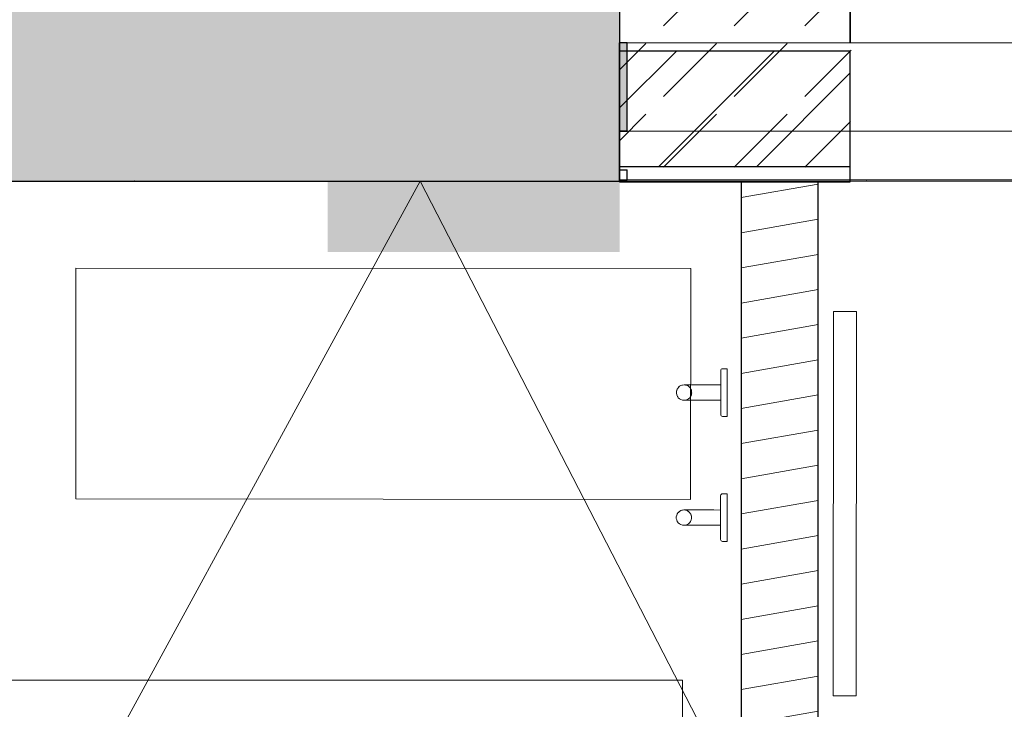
# Model space of a CAD drawing. Header units: millimetres. Extents: x -63554 to 200, y -19084 to 40052.
# Tile 38 of 120: x -44961 to -43680, y -797 to 100. Entities that reach past the tile are written whole.
import ezdxf
from ezdxf.enums import TextEntityAlignment as Align

# ---------------------------------------------------------------- set-up
doc = ezdxf.new("R2010")
doc.units = ezdxf.units.MM
doc.header["$MEASUREMENT"] = 0
doc.linetypes.add('Dotted', pattern=[317.499995, 0, -317.499995])
for name, color, linetype in [('014_Ruumi netopind', 7, 'Continuous'), ('1232_Kandvad vaheseinad', 7, 'Continuous'), ('1241_Välisseinad', 7, 'Continuous'), ('Archicad Windows', 7, 'Continuous'), ('New_014_Ruumi netopind', 7, 'Continuous'), ('New_1241_Välisseinad', 7, 'Continuous'), ('New_1311_Vaheseinad', 7, 'Continuous'), ('New_Archicad Windows', 7, 'Continuous'), ('New_SA- santehnika', 7, 'Continuous'), ('New_SA-mööbel', 7, 'Continuous')]:
    doc.layers.add(name, color=color, linetype=linetype)
for name, color, linetype, lineweight in [('1232_Kandvad vaheseinad_Pen_No__101', 252, 'Continuous', 13), ('1232_Kandvad vaheseinad_Pen_No__41', 7, 'Continuous', 25), ('1241_Välisseinad_Pen_No__1', 7, 'Continuous', 13), ('1241_Välisseinad_Pen_No__101', 252, 'Continuous', 13), ('1241_Välisseinad_Pen_No__41', 7, 'Continuous', 25), ('2D Drafting - General.AR_Pen_No__20', 1, 'Continuous', 0), ('_trapid_Pen_No__141', 7, 'Continuous', 20), ('Archicad Windows_Pen_No__101', 252, 'Continuous', 13), ('Archicad Zone Stamps_Pen_No__1', 7, 'Continuous', 13), ('Archicad Zone Stamps_Pen_No__7', 7, 'Continuous', 35), ('New_1241_Välisseinad_Pen_No__101', 252, 'Continuous', 13), ('New_1241_Välisseinad_Pen_No__41', 7, 'Continuous', 25), ('New_1311_Vaheseinad_Pen_No__101', 252, 'Continuous', 13), ('New_1311_Vaheseinad_Pen_No__41', 7, 'Continuous', 25), ('New_1321_Põranda kattetarindid_Pen_No__41', 7, 'Continuous', 25), ('New_Archicad Windows_Pen_No__101', 252, 'Continuous', 13), ('New_SA- santehnika_Pen_No__101', 252, 'Continuous', 13), ('New_SA-mööbel_Pen_No__101', 252, 'Continuous', 13)]:
    doc.layers.add(name, color=color, linetype=linetype, lineweight=lineweight)
doc.styles.add('GENERATED_STYLE_2', font='arial.ttf')
pattern_1 = [(0, (0, 0), (0, 86.60254), [0, -50]), (0, (25, 43.3), (0, 86.60254), [0, -50])]

# ---------------------------------------------------------------- blocks, each defined once
blk = doc.blocks.new('RIIETUSBOKS_114.3_39_1', base_point=(-44638.5, -1053.6))
at = {"layer": 'Archicad Zone Stamps_Pen_No__1', "color": 7, "linetype": 'Continuous', "lineweight": 13}
for p, q in [((-44098.9, -759), (-45178.1, -759)), ((-45178.1, -759), (-44098.9, -759)), ((-44098.9, -1348.3), (-44098.9, -759)), ((-44098.9, -759), (-44098.9, -955.4))]:
    blk.add_line(p, q, dxfattribs=at)
at = {"layer": 'Archicad Zone Stamps_Pen_No__7', "color": 7, "lineweight": 35, "style": 'GENERATED_STYLE_2'}
for tag, p in [('DUMMY_861', (-44177.4, -778.6)), ('ROOM_NAME', (-45099.5, -802.8)), ('DUMMY_862', (-44177.4, -975)), ('ROOM_NUMBER', (-45099.5, -999.2)), ('ceilingCode', (-45099.5, -1195.6))]:
    blk.add_attdef(tag, text='', height=100, dxfattribs=at).set_placement(p, align=Align.TOP_LEFT)
blk = doc.blocks.new('Opening_29_1')
at = {"layer": '1241_Välisseinad_Pen_No__1', "color": 7, "linetype": 'Continuous', "lineweight": 13, "flags": 128}
for points in [[(-44180.6, 210), (-44180.6, -110)], [(-44180.6, -110), (-41440, -110)]]:
    blk.add_lwpolyline(points, dxfattribs=at)
blk = doc.blocks.new('Wall_158_1', base_point=(-44560.6, -110))
at = {"layer": '1241_Välisseinad_Pen_No__101', "linetype": 'Continuous', "lineweight": 0, "true_color": 0x4c4c4c}
for points in [[(-44560.6, 5699.8), (-44560.6, -110), (-44180.6, 210), (-44180.6, 5699.8)], [(-44180.6, 210), (-44560.6, -110), (-44180.6, -110)], [(-44180.6, -102.2), (-44560.6, -102), (-44560.6, -202), (-44180.6, -202.2)]]:
    blk.add_hatch(color=251, dxfattribs=at).paths.add_polyline_path(points)
at = {"layer": '1241_Välisseinad_Pen_No__41', "color": 7, "linetype": 'Continuous', "lineweight": 25}
blk.add_line((-44180.6, 210), (-44180.6, -110), dxfattribs=at)
at = {"layer": '1241_Välisseinad_Pen_No__41', "color": 7, "linetype": 'Continuous', "lineweight": 25, "flags": 128}
blk.add_lwpolyline([(-44560.6, -110), (-44180.6, -110)], dxfattribs=at)
blk = doc.blocks.new('Wall_162_1', base_point=(-44180.6, -110.7))
at = {"layer": 'New_1241_Välisseinad_Pen_No__101', "linetype": 'Continuous', "lineweight": 13}
h = blk.add_hatch(dxfattribs=at)
h.set_pattern_fill('MASONRY_BLOCK_0001', color=252, style=0, pattern_type=2)
h.set_pattern_definition([(45, (0, 0), (-63.6396, 63.6396), [])])
h.paths.add_polyline_path([(-44180.6, -90.7), (-43880.5, -90.7), (-43880.5, 59.3), (-44180.6, 59.3)])
h = blk.add_hatch(dxfattribs=at)
h.set_pattern_fill('PLASTER_0001', color=252, style=0, pattern_type=2)
h.set_pattern_definition(pattern_1)
h.paths.add_polyline_path([(-44180.6, -110.7), (-43880.5, -110.7), (-43880.5, -90.7), (-44180.6, -90.7)])
at = {"layer": 'New_1241_Välisseinad_Pen_No__41', "color": 7, "linetype": 'Continuous', "lineweight": 25}
blk.add_line((-44180.6, -90.7), (-43880.5, -90.7), dxfattribs=at)
at = {"layer": 'New_1241_Välisseinad_Pen_No__41', "color": 7, "linetype": 'Continuous', "lineweight": 25, "flags": 128}
for points in [[(-43880.5, 59.3), (-44180.6, 59.3)], [(-44180.6, -90.7), (-44180.6, 59.3)], [(-43880.5, -90.7), (-43880.5, 59.3)], [(-44180.6, -110.7), (-44180.6, -90.7)], [(-43880.5, -110.7), (-43880.5, -90.7)], [(-44180.6, -110.7), (-43880.5, -110.7)]]:
    blk.add_lwpolyline(points, dxfattribs=at)
blk = doc.blocks.new('Wall_178_1', base_point=(-47650, 210))
at = {"layer": '1232_Kandvad vaheseinad_Pen_No__101', "linetype": 'Continuous', "lineweight": 0, "true_color": 0x4c4c4c}
blk.add_hatch(color=251, dxfattribs=at).paths.add_polyline_path([(-45245, -110), (-44560.6, -110), (-44560.6, 210), (-45245, 210)])
at = {"layer": '1232_Kandvad vaheseinad_Pen_No__41', "color": 7, "linetype": 'Continuous', "lineweight": 25, "flags": 128}
blk.add_lwpolyline([(-45245, -110), (-44560.6, -110)], dxfattribs=at)
blk = doc.blocks.new('Wall_187_1', base_point=(-43922.4, -2810))
at = {"layer": 'New_1311_Vaheseinad_Pen_No__101', "linetype": 'Continuous', "lineweight": 13}
h = blk.add_hatch(dxfattribs=at)
h.set_pattern_fill('WOOD_0001', color=252, style=0, pattern_type=2)
h.set_pattern_definition([(10, (0, 0), (-7.81417, 44.31635), [])])
h.paths.add_polyline_path([(-43922.4, -111), (-44022.4, -111), (-44022.4, -1452.4), (-43922.4, -1452.4)])
at = {"layer": 'New_1311_Vaheseinad_Pen_No__41', "color": 7, "linetype": 'Continuous', "lineweight": 25, "flags": 128}
for points in [[(-43922.4, -111), (-44022.4, -111)], [(-44022.4, -111), (-44022.4, -1452.4)], [(-43922.4, -1452.4), (-43922.4, -111)]]:
    blk.add_lwpolyline(points, dxfattribs=at)
blk = doc.blocks.new('Mirror 26[183]_1', base_point=(-43872.3, -279.3))
at = {"layer": 'New_SA-mööbel_Pen_No__101', "color": 252, "linetype": 'Continuous', "lineweight": 13}
for p, q in [((-43902.6, -779.2), (-43902.3, -279.2)), ((-43902.3, -279.2), (-43872.3, -279.3)), ((-43872.3, -279.3), (-43872.6, -779.3)), ((-43872.6, -779.3), (-43902.6, -779.2))]:
    blk.add_line(p, q, dxfattribs=at)
at = {"layer": 'New_SA-mööbel_Pen_No__101', "color": 252, "linetype": 'Continuous', "lineweight": 13, "flags": 128}
blk.add_lwpolyline([(-43872.3, -279.3), (-43872.6, -779.3), (-43902.6, -779.2), (-43902.3, -279.2)], close=True, dxfattribs=at)
blk = doc.blocks.new('Rectangular Table 01 26[191]_1', base_point=(-44088, -223.7))
at = {"layer": 'New_SA-mööbel_Pen_No__101', "color": 252, "linetype": 'Continuous', "lineweight": 13, "flags": 128}
blk.add_lwpolyline([(-44088, -223.7), (-44888, -223.2), (-44888.2, -523.2), (-44088.2, -523.7)], close=True, dxfattribs=at)
blk = doc.blocks.new('Sanitary_Accessories_DELABIE_4043BK-Matte-black-stainless-steel-coat[196]_1', base_point=(-44079.1, -384.8))
at = {"layer": 'New_SA- santehnika_Pen_No__101', "color": 252, "linetype": 'Continuous', "lineweight": 13}
for p, q in [((-44048.8, -355.4), (-44049, -356.3)), ((-44048.8, -355.4), (-44049, -356.3)), ((-44049, -356.3), (-44049, -356.5)), ((-44049, -356.3), (-44049, -356.5)), ((-44049, -356.5), (-44049, -356.9)), ((-44049, -356.5), (-44049, -356.9)), ((-44049, -356.9), (-44049, -357.6)), ((-44049, -356.9), (-44049, -357.6)), ((-44049, -357.6), (-44049, -358.6)), ((-44049, -357.6), (-44049, -358.6)), ((-44049, -358.6), (-44049, -359.8)), ((-44049, -358.6), (-44049, -359.8)), ((-44048.3, -354.5), (-44048.8, -355.4)), ((-44048.3, -354.5), (-44048.8, -355.4)), ((-44047.5, -354), (-44048.3, -354.5)), ((-44047.5, -354), (-44048.3, -354.5)), ((-44046.5, -353.8), (-44047.5, -354)), ((-44046.5, -353.8), (-44047.5, -354)), ((-44046.5, -353.8), (-44040.5, -353.8)), ((-44046.5, -353.8), (-44040.5, -353.8)), ((-44040.5, -353.8), (-44040.5, -354.1)), ((-44040.5, -353.8), (-44040.5, -354.1)), ((-44040.5, -354.1), (-44040.5, -355.1)), ((-44040.5, -354.1), (-44040.5, -355.1)), ((-44040.5, -355.1), (-44040.5, -356.6)), ((-44040.5, -355.1), (-44040.5, -356.6)), ((-44040.5, -356.6), (-44040.5, -358.7)), ((-44040.5, -356.6), (-44040.5, -358.7)), ((-44049, -359.8), (-44049, -361.3)), ((-44049, -359.8), (-44049, -361.3)), ((-44049, -361.3), (-44049, -363)), ((-44049, -361.3), (-44049, -363)), ((-44049, -363), (-44049, -364.8)), ((-44049, -363), (-44049, -364.8)), ((-44049, -364.8), (-44049, -366.9)), ((-44049, -364.8), (-44049, -366.9)), ((-44049, -366.9), (-44049, -369.1)), ((-44049, -366.9), (-44049, -369.1)), ((-44049, -369.1), (-44049, -371.5)), ((-44049, -369.1), (-44049, -371.5)), ((-44040.5, -358.7), (-44040.5, -361.4)), ((-44040.5, -358.7), (-44040.5, -361.4)), ((-44040.5, -361.4), (-44040.5, -364.5)), ((-44040.5, -361.4), (-44040.5, -364.5)), ((-44040.5, -364.5), (-44040.5, -368)), ((-44040.5, -364.5), (-44040.5, -368)), ((-44040.5, -368), (-44040.5, -371.9)), ((-44040.5, -368), (-44040.5, -371.9)), ((-44106.2, -381.7), (-44106.7, -383.7)), ((-44106.2, -381.7), (-44106.7, -383.7)), ((-44106.5, -382.7), (-44106.7, -383.7)), ((-44106.5, -382.7), (-44106.7, -383.7)), ((-44106.7, -383.7), (-44106.7, -385.8)), ((-44106.7, -385.4), (-44106.7, -383.7)), ((-44106.7, -383.7), (-44106.7, -385.8)), ((-44106.7, -385.4), (-44106.7, -383.7)), ((-44106.2, -381.7), (-44106.5, -382.7)), ((-44106.2, -381.7), (-44106.5, -382.7)), ((-44105.4, -379.8), (-44106.2, -381.7)), ((-44105.4, -379.8), (-44106.2, -381.7)), ((-44106.2, -381.7), (-44105.6, -380.2)), ((-44106.2, -381.7), (-44105.6, -380.2)), ((-44105.6, -380.2), (-44105.4, -379.8)), ((-44105.6, -380.2), (-44105.4, -379.8)), ((-44104.1, -378.1), (-44105.4, -379.8)), ((-44104.1, -378.1), (-44105.4, -379.8)), ((-44102.6, -376.7), (-44104.1, -378.1)), ((-44102.6, -376.7), (-44104.1, -378.1)), ((-44104, -377.9), (-44104.1, -378.1)), ((-44104, -377.9), (-44104.1, -378.1)), ((-44104, -377.9), (-44102.6, -376.7)), ((-44104, -377.9), (-44102.6, -376.7)), ((-44100.8, -375.6), (-44102.6, -376.7)), ((-44100.8, -375.6), (-44102.6, -376.7)), ((-44101.9, -376.2), (-44102.6, -376.7)), ((-44101.9, -376.2), (-44102.6, -376.7)), ((-44100.8, -375.6), (-44101.9, -376.2)), ((-44100.8, -375.6), (-44101.9, -376.2)), ((-44100.8, -375.6), (-44098.8, -375)), ((-44100.8, -375.6), (-44098.8, -375)), ((-44099.4, -375.1), (-44100.8, -375.6)), ((-44099.4, -375.1), (-44100.8, -375.6)), ((-44098.8, -375), (-44099.4, -375.1)), ((-44098.8, -375), (-44099.4, -375.1)), ((-44096.7, -374.8), (-44098.8, -375)), ((-44096.7, -374.8), (-44098.8, -375)), ((-44094.6, -375), (-44096.7, -374.8)), ((-44096.6, -374.8), (-44096.7, -374.8)), ((-44094.6, -375), (-44096.7, -374.8)), ((-44096.6, -374.8), (-44096.7, -374.8)), ((-44096.1, -374.8), (-44096.6, -374.8)), ((-44096.1, -374.8), (-44096.6, -374.8)), ((-44095.4, -374.8), (-44096.1, -374.8)), ((-44095.4, -374.8), (-44096.1, -374.8)), ((-44094.5, -374.8), (-44095.4, -374.8)), ((-44094.5, -374.8), (-44095.4, -374.8)), ((-44094, -375.1), (-44094.7, -375)), ((-44094, -375.1), (-44094.7, -375)), ((-44094, -375.1), (-44094.6, -375)), ((-44094.6, -375), (-44092.6, -375.6)), ((-44094, -375.1), (-44094.6, -375)), ((-44094.6, -375), (-44092.6, -375.6)), ((-44093.3, -374.8), (-44094.5, -374.8)), ((-44093.3, -374.8), (-44094.5, -374.8)), ((-44092.6, -375.6), (-44094, -375.1)), ((-44092.8, -375.5), (-44094, -375.1)), ((-44092.6, -375.6), (-44094, -375.1)), ((-44092.8, -375.5), (-44094, -375.1)), ((-44091.8, -374.8), (-44093.3, -374.8)), ((-44091.8, -374.8), (-44093.3, -374.8)), ((-44091.5, -376.2), (-44092.6, -375.6)), ((-44090.8, -376.7), (-44092.6, -375.6)), ((-44091.5, -376.2), (-44092.6, -375.6)), ((-44090.8, -376.7), (-44092.6, -375.6)), ((-44090.1, -374.8), (-44091.8, -374.8)), ((-44090.1, -374.8), (-44091.8, -374.8)), ((-44090.8, -376.7), (-44091.5, -376.2)), ((-44090.8, -376.7), (-44091.5, -376.2)), ((-44089.3, -378.1), (-44090.8, -376.7)), ((-44090.8, -376.7), (-44089.4, -377.9)), ((-44089.3, -378.1), (-44090.8, -376.7)), ((-44090.8, -376.7), (-44089.4, -377.9)), ((-44088.1, -374.8), (-44090.1, -374.8)), ((-44088.1, -374.8), (-44090.1, -374.8)), ((-44089.4, -377.9), (-44089.3, -378.1)), ((-44089.4, -377.9), (-44089.3, -378.1)), ((-44088.1, -379.8), (-44089.3, -378.1)), ((-44088.1, -379.8), (-44089.3, -378.1)), ((-44086, -374.8), (-44088.1, -374.8)), ((-44086, -374.8), (-44088.1, -374.8)), ((-44087.8, -380.2), (-44088.1, -379.8)), ((-44087.2, -381.7), (-44088.1, -379.8)), ((-44087.8, -380.2), (-44088.1, -379.8)), ((-44087.2, -381.7), (-44088.1, -379.8)), ((-44087.8, -380.2), (-44087.2, -381.7)), ((-44087.8, -380.2), (-44087.2, -381.7)), ((-44086.9, -382.7), (-44087.2, -381.7)), ((-44086.8, -383.7), (-44087.2, -381.7)), ((-44086.9, -382.7), (-44087.2, -381.7)), ((-44086.8, -383.7), (-44087.2, -381.7)), ((-44086.8, -383.7), (-44086.9, -382.7)), ((-44086.8, -383.7), (-44086.9, -382.7)), ((-44086.8, -385.8), (-44086.8, -383.7)), ((-44086.8, -383.7), (-44086.7, -385.5)), ((-44086.8, -385.8), (-44086.8, -383.7)), ((-44086.8, -383.7), (-44086.7, -385.5)), ((-44083.7, -374.8), (-44086, -374.8)), ((-44083.7, -374.8), (-44086, -374.8)), ((-44081.2, -374.8), (-44083.7, -374.8)), ((-44081.2, -374.8), (-44083.7, -374.8)), ((-44078.5, -374.8), (-44081.2, -374.8)), ((-44078.5, -374.8), (-44081.2, -374.8)), ((-44075.7, -374.8), (-44078.5, -374.8)), ((-44075.7, -374.8), (-44078.5, -374.8)), ((-44072.8, -374.8), (-44075.7, -374.8)), ((-44072.8, -374.8), (-44075.7, -374.8)), ((-44069.9, -374.8), (-44072.8, -374.8)), ((-44069.9, -374.8), (-44072.8, -374.8)), ((-44066.7, -374.8), (-44069.9, -374.8)), ((-44066.7, -374.8), (-44069.9, -374.8)), ((-44066.7, -374.8), (-44057.9, -374.8)), ((-44066.7, -374.8), (-44057.9, -374.8)), ((-44057.9, -374.8), (-44049, -374.9)), ((-44057.9, -374.8), (-44049, -374.9)), ((-44049, -371.5), (-44049, -374)), ((-44049, -371.5), (-44049, -374)), ((-44049, -374), (-44049, -376.6)), ((-44049, -374), (-44049, -376.6)), ((-44049, -376.6), (-44049, -379.3)), ((-44049, -376.6), (-44049, -379.3)), ((-44049, -379.3), (-44049, -382.2)), ((-44049, -379.3), (-44049, -382.2)), ((-44049, -382.2), (-44049, -384.8)), ((-44049, -382.2), (-44049, -384.8)), ((-44040.5, -371.9), (-44040.5, -376.1)), ((-44040.5, -371.9), (-44040.5, -376.1)), ((-44040.5, -376.1), (-44040.5, -380.4)), ((-44040.5, -376.1), (-44040.5, -380.4)), ((-44040.5, -380.4), (-44040.5, -384.8)), ((-44040.5, -380.4), (-44040.5, -384.8)), ((-44106.7, -385.4), (-44106.7, -385.8)), ((-44106.7, -385.4), (-44106.7, -385.8)), ((-44106.7, -385.8), (-44106.2, -387.9)), ((-44106.7, -385.8), (-44106.2, -387.9)), ((-44106.1, -388.1), (-44106.2, -387.9)), ((-44106.2, -387.9), (-44105.4, -389.8)), ((-44106.1, -388.1), (-44106.2, -387.9)), ((-44106.2, -387.9), (-44105.4, -389.8)), ((-44105.4, -389.8), (-44106.1, -388.1)), ((-44105.4, -389.8), (-44106.1, -388.1)), ((-44105.4, -389.8), (-44104.9, -390.5)), ((-44105.4, -389.8), (-44104.2, -391.5)), ((-44105.4, -389.8), (-44104.9, -390.5)), ((-44105.4, -389.8), (-44104.2, -391.5)), ((-44104.9, -390.5), (-44104.2, -391.5)), ((-44104.9, -390.5), (-44104.2, -391.5)), ((-44104.2, -391.5), (-44103, -392.5)), ((-44102.6, -392.9), (-44104.2, -391.5)), ((-44104.2, -391.5), (-44103, -392.5)), ((-44102.6, -392.9), (-44104.2, -391.5)), ((-44103, -392.5), (-44102.6, -392.9)), ((-44103, -392.5), (-44102.6, -392.9)), ((-44102.6, -392.9), (-44100.8, -393.9)), ((-44102.6, -392.9), (-44100.8, -393.9)), ((-44100.7, -393.9), (-44100.8, -393.9)), ((-44100.8, -393.9), (-44098.8, -394.5)), ((-44100.7, -393.9), (-44100.8, -393.9)), ((-44100.8, -393.9), (-44098.8, -394.5)), ((-44098.8, -394.5), (-44096.7, -394.8)), ((-44098.1, -394.7), (-44098.8, -394.5)), ((-44098.8, -394.5), (-44096.7, -394.8)), ((-44098.1, -394.7), (-44098.8, -394.5)), ((-44096.7, -394.8), (-44098.1, -394.7)), ((-44096.7, -394.8), (-44098.1, -394.7)), ((-44096.7, -394.8), (-44094.6, -394.5)), ((-44096.7, -394.8), (-44094.6, -394.5)), ((-44095.4, -394.7), (-44096.7, -394.8)), ((-44095.4, -394.7), (-44096.7, -394.8)), ((-44096.7, -394.8), (-44096.6, -394.8)), ((-44096.7, -394.8), (-44096.6, -394.8)), ((-44096.6, -394.8), (-44096.2, -394.8)), ((-44096.6, -394.8), (-44096.2, -394.8)), ((-44096.2, -394.8), (-44095.5, -394.8)), ((-44096.2, -394.8), (-44095.5, -394.8)), ((-44095.5, -394.8), (-44094.5, -394.8)), ((-44095.5, -394.8), (-44094.5, -394.8)), ((-44095.4, -394.7), (-44094.6, -394.5)), ((-44095.4, -394.7), (-44094.6, -394.5)), ((-44094.6, -394.6), (-44095.4, -394.7)), ((-44094.6, -394.6), (-44095.4, -394.7)), ((-44094.6, -394.5), (-44092.7, -393.9)), ((-44094.6, -394.5), (-44092.7, -393.9)), ((-44094.5, -394.8), (-44093.3, -394.8)), ((-44094.5, -394.8), (-44093.3, -394.8)), ((-44093.3, -394.8), (-44091.8, -394.8)), ((-44093.3, -394.8), (-44091.8, -394.8)), ((-44092.7, -393.9), (-44090.8, -392.9)), ((-44092.7, -393.9), (-44090.8, -392.9)), ((-44092.7, -393.9), (-44092.7, -393.9)), ((-44092.7, -393.9), (-44092.7, -393.9)), ((-44091.8, -394.8), (-44090.1, -394.8)), ((-44091.8, -394.8), (-44090.1, -394.8)), ((-44089.3, -391.5), (-44090.8, -392.9)), ((-44089.3, -391.5), (-44090.8, -392.9)), ((-44090.8, -392.9), (-44090.4, -392.5)), ((-44090.8, -392.9), (-44090.4, -392.5)), ((-44090.4, -392.5), (-44089.3, -391.5)), ((-44090.4, -392.5), (-44089.3, -391.5)), ((-44090.1, -394.8), (-44088.1, -394.8)), ((-44090.1, -394.8), (-44088.1, -394.8)), ((-44089.3, -391.5), (-44088.1, -389.8)), ((-44089.3, -391.5), (-44088.1, -389.8)), ((-44089.3, -391.5), (-44088.5, -390.5)), ((-44089.3, -391.5), (-44088.5, -390.5)), ((-44088.5, -390.5), (-44088.1, -389.8)), ((-44088.5, -390.5), (-44088.1, -389.8)), ((-44088.1, -389.8), (-44087.2, -387.9)), ((-44088.1, -389.8), (-44087.2, -387.9)), ((-44087.3, -388.1), (-44088.1, -389.8)), ((-44087.3, -388.1), (-44088.1, -389.8)), ((-44088.1, -394.8), (-44086, -394.8)), ((-44088.1, -394.8), (-44086, -394.8)), ((-44087.2, -387.9), (-44087.3, -388.1)), ((-44087.2, -387.9), (-44087.3, -388.1)), ((-44087.2, -387.9), (-44086.8, -385.8)), ((-44087.2, -387.9), (-44086.8, -385.8)), ((-44086.7, -385.5), (-44086.8, -385.8)), ((-44086.7, -385.5), (-44086.8, -385.8)), ((-44086, -394.8), (-44083.7, -394.8)), ((-44086, -394.8), (-44083.7, -394.8)), ((-44083.7, -394.8), (-44081.2, -394.8)), ((-44083.7, -394.8), (-44081.2, -394.8)), ((-44081.2, -394.8), (-44078.5, -394.8)), ((-44081.2, -394.8), (-44078.5, -394.8)), ((-44078.5, -394.8), (-44075.7, -394.8)), ((-44078.5, -394.8), (-44075.7, -394.8)), ((-44075.7, -394.8), (-44072.9, -394.8)), ((-44075.7, -394.8), (-44072.9, -394.8)), ((-44072.9, -394.8), (-44069.9, -394.8)), ((-44072.9, -394.8), (-44069.9, -394.8)), ((-44069.9, -394.8), (-44066.7, -394.8)), ((-44069.9, -394.8), (-44066.7, -394.8)), ((-44057.9, -394.8), (-44066.7, -394.8)), ((-44057.9, -394.8), (-44066.7, -394.8)), ((-44049, -394.8), (-44057.9, -394.8)), ((-44049, -394.8), (-44057.9, -394.8)), ((-44049, -384.8), (-44049, -387.8)), ((-44049, -384.8), (-44049, -387.8)), ((-44049, -387.8), (-44049, -390.6)), ((-44049, -387.8), (-44049, -390.6)), ((-44049, -390.6), (-44049, -393.4)), ((-44049, -390.6), (-44049, -393.4)), ((-44049, -393.4), (-44049, -396)), ((-44049, -393.4), (-44049, -396)), ((-44049, -396), (-44049, -398.6)), ((-44049, -396), (-44049, -398.6)), ((-44040.5, -384.8), (-44040.5, -389.2)), ((-44040.5, -384.8), (-44040.5, -389.2)), ((-44040.5, -389.2), (-44040.5, -393.5)), ((-44040.5, -389.2), (-44040.5, -393.5)), ((-44040.5, -393.5), (-44040.5, -397.7)), ((-44040.5, -393.5), (-44040.5, -397.7)), ((-44049, -398.6), (-44049, -400.9)), ((-44049, -398.6), (-44049, -400.9)), ((-44049, -400.9), (-44049, -403.1)), ((-44049, -400.9), (-44049, -403.1)), ((-44049, -403.1), (-44049, -405.1)), ((-44049, -403.1), (-44049, -405.1)), ((-44049, -405.1), (-44049, -407)), ((-44049, -405.1), (-44049, -407)), ((-44049, -407), (-44049, -408.6)), ((-44049, -407), (-44049, -408.6)), ((-44049, -408.6), (-44049, -410)), ((-44049, -408.6), (-44049, -410)), ((-44040.5, -397.7), (-44040.5, -401.6)), ((-44040.5, -397.7), (-44040.5, -401.6)), ((-44040.5, -401.6), (-44040.5, -405.1)), ((-44040.5, -401.6), (-44040.5, -405.1)), ((-44040.5, -405.1), (-44040.5, -408.2)), ((-44040.5, -405.1), (-44040.5, -408.2)), ((-44040.5, -408.2), (-44040.5, -410.9)), ((-44040.5, -408.2), (-44040.5, -410.9)), ((-44049, -410), (-44049, -411.2)), ((-44049, -410), (-44049, -411.2)), ((-44049, -411.2), (-44049, -412.1)), ((-44049, -411.2), (-44049, -412.1)), ((-44049, -412.1), (-44049, -412.8)), ((-44049, -412.1), (-44049, -412.8)), ((-44049, -412.8), (-44049, -413.2)), ((-44049, -412.8), (-44049, -413.2)), ((-44049, -413.2), (-44049, -413.3)), ((-44049, -413.2), (-44049, -413.3)), ((-44048.8, -414.2), (-44049, -413.3)), ((-44048.8, -414.2), (-44049, -413.3)), ((-44048.3, -415), (-44048.8, -414.2)), ((-44048.3, -415), (-44048.8, -414.2)), ((-44047.5, -415.6), (-44048.3, -415)), ((-44047.5, -415.6), (-44048.3, -415)), ((-44047.5, -415.6), (-44046.5, -415.8)), ((-44047.5, -415.6), (-44046.5, -415.8)), ((-44040.5, -415.8), (-44046.5, -415.8)), ((-44040.5, -415.8), (-44046.5, -415.8)), ((-44040.5, -410.9), (-44040.5, -413)), ((-44040.5, -410.9), (-44040.5, -413)), ((-44040.5, -413), (-44040.5, -414.5)), ((-44040.5, -413), (-44040.5, -414.5)), ((-44040.5, -414.5), (-44040.5, -415.5)), ((-44040.5, -414.5), (-44040.5, -415.5)), ((-44040.5, -415.5), (-44040.5, -415.8)), ((-44040.5, -415.5), (-44040.5, -415.8))]:
    blk.add_line(p, q, dxfattribs=at)
blk = doc.blocks.new('Sanitary_Accessories_DELABIE_4043BK-Matte-black-stainless-steel-coat[197]_1', base_point=(-44079.2, -547.4))
at = {"layer": 'New_SA- santehnika_Pen_No__101', "color": 252, "linetype": 'Continuous', "lineweight": 13}
for p, q in [((-44048.9, -518), (-44049.1, -518.9)), ((-44048.9, -518), (-44049.1, -518.9)), ((-44049.1, -518.9), (-44049.1, -519.1)), ((-44049.1, -518.9), (-44049.1, -519.1)), ((-44049.1, -519.1), (-44049.1, -519.5)), ((-44049.1, -519.1), (-44049.1, -519.5)), ((-44049.1, -519.5), (-44049.1, -520.3)), ((-44049.1, -519.5), (-44049.1, -520.3)), ((-44049.1, -520.3), (-44049.1, -521.3)), ((-44049.1, -520.3), (-44049.1, -521.3)), ((-44049.1, -521.3), (-44049.1, -522.5)), ((-44049.1, -521.3), (-44049.1, -522.5)), ((-44049.1, -522.5), (-44049.1, -523.9)), ((-44049.1, -522.5), (-44049.1, -523.9)), ((-44049.1, -523.9), (-44049.1, -525.6)), ((-44049.1, -523.9), (-44049.1, -525.6)), ((-44048.4, -517.2), (-44048.9, -518)), ((-44048.4, -517.2), (-44048.9, -518)), ((-44047.6, -516.6), (-44048.4, -517.2)), ((-44047.6, -516.6), (-44048.4, -517.2)), ((-44046.6, -516.5), (-44047.6, -516.6)), ((-44046.6, -516.5), (-44047.6, -516.6)), ((-44046.6, -516.5), (-44040.6, -516.4)), ((-44046.6, -516.5), (-44040.6, -516.4)), ((-44040.6, -516.4), (-44040.6, -516.8)), ((-44040.6, -516.4), (-44040.6, -516.8)), ((-44040.6, -516.8), (-44040.6, -517.7)), ((-44040.6, -516.8), (-44040.6, -517.7)), ((-44040.6, -517.7), (-44040.6, -519.2)), ((-44040.6, -517.7), (-44040.6, -519.2)), ((-44040.6, -519.2), (-44040.6, -521.4)), ((-44040.6, -519.2), (-44040.6, -521.4)), ((-44040.6, -521.4), (-44040.6, -524)), ((-44040.6, -521.4), (-44040.6, -524)), ((-44040.6, -524), (-44040.6, -527.1)), ((-44040.6, -524), (-44040.6, -527.1)), ((-44100.9, -538.3), (-44098.9, -537.6)), ((-44100.9, -538.3), (-44098.9, -537.6)), ((-44099.5, -537.8), (-44100.9, -538.3)), ((-44099.5, -537.8), (-44100.9, -538.3)), ((-44098.9, -537.6), (-44099.5, -537.8)), ((-44098.9, -537.6), (-44099.5, -537.8)), ((-44096.8, -537.4), (-44098.9, -537.6)), ((-44096.8, -537.4), (-44098.9, -537.6)), ((-44094.7, -537.6), (-44096.8, -537.4)), ((-44096.7, -537.4), (-44096.8, -537.4)), ((-44094.7, -537.6), (-44096.8, -537.4)), ((-44096.7, -537.4), (-44096.8, -537.4)), ((-44096.3, -537.4), (-44096.7, -537.4)), ((-44096.3, -537.4), (-44096.7, -537.4)), ((-44095.6, -537.4), (-44096.3, -537.4)), ((-44095.6, -537.4), (-44096.3, -537.4)), ((-44094.6, -537.4), (-44095.6, -537.4)), ((-44094.6, -537.4), (-44095.6, -537.4)), ((-44094.1, -537.8), (-44094.8, -537.6)), ((-44094.1, -537.8), (-44094.8, -537.6)), ((-44094.1, -537.8), (-44094.7, -537.6)), ((-44094.7, -537.6), (-44092.7, -538.3)), ((-44094.1, -537.8), (-44094.7, -537.6)), ((-44094.7, -537.6), (-44092.7, -538.3)), ((-44093.4, -537.4), (-44094.6, -537.4)), ((-44093.4, -537.4), (-44094.6, -537.4)), ((-44092.7, -538.3), (-44094.1, -537.8)), ((-44092.9, -538.2), (-44094.1, -537.8)), ((-44092.7, -538.3), (-44094.1, -537.8)), ((-44092.9, -538.2), (-44094.1, -537.8)), ((-44091.9, -537.4), (-44093.4, -537.4)), ((-44091.9, -537.4), (-44093.4, -537.4)), ((-44090.2, -537.4), (-44091.9, -537.4)), ((-44090.2, -537.4), (-44091.9, -537.4)), ((-44088.2, -537.4), (-44090.2, -537.4)), ((-44088.2, -537.4), (-44090.2, -537.4)), ((-44086.1, -537.4), (-44088.2, -537.4)), ((-44086.1, -537.4), (-44088.2, -537.4)), ((-44083.8, -537.4), (-44086.1, -537.4)), ((-44083.8, -537.4), (-44086.1, -537.4)), ((-44081.3, -537.4), (-44083.8, -537.4)), ((-44081.3, -537.4), (-44083.8, -537.4)), ((-44078.6, -537.4), (-44081.3, -537.4)), ((-44078.6, -537.4), (-44081.3, -537.4)), ((-44075.8, -537.4), (-44078.6, -537.4)), ((-44075.8, -537.4), (-44078.6, -537.4)), ((-44072.9, -537.4), (-44075.8, -537.4)), ((-44072.9, -537.4), (-44075.8, -537.4)), ((-44070, -537.4), (-44072.9, -537.4)), ((-44070, -537.4), (-44072.9, -537.4)), ((-44066.8, -537.4), (-44070, -537.4)), ((-44066.8, -537.4), (-44070, -537.4)), ((-44066.8, -537.4), (-44058, -537.4)), ((-44066.8, -537.4), (-44058, -537.4)), ((-44058, -537.4), (-44049.1, -537.6)), ((-44058, -537.4), (-44049.1, -537.6)), ((-44049.1, -525.6), (-44049.1, -527.5)), ((-44049.1, -525.6), (-44049.1, -527.5)), ((-44049.1, -527.5), (-44049.1, -529.6)), ((-44049.1, -527.5), (-44049.1, -529.6)), ((-44049.1, -529.6), (-44049.1, -531.8)), ((-44049.1, -529.6), (-44049.1, -531.8)), ((-44049.1, -531.8), (-44049.1, -534.2)), ((-44049.1, -531.8), (-44049.1, -534.2)), ((-44049.1, -534.2), (-44049.1, -536.7)), ((-44049.1, -534.2), (-44049.1, -536.7)), ((-44049.1, -536.7), (-44049.1, -539.3)), ((-44049.1, -536.7), (-44049.1, -539.3)), ((-44040.6, -527.1), (-44040.6, -530.7)), ((-44040.6, -527.1), (-44040.6, -530.7)), ((-44040.6, -530.7), (-44040.6, -534.6)), ((-44040.6, -530.7), (-44040.6, -534.6)), ((-44040.6, -534.6), (-44040.6, -538.7)), ((-44040.6, -534.6), (-44040.6, -538.7)), ((-44106.3, -544.3), (-44106.8, -546.4)), ((-44106.3, -544.3), (-44106.8, -546.4)), ((-44106.6, -545.4), (-44106.8, -546.4)), ((-44106.6, -545.4), (-44106.8, -546.4)), ((-44106.8, -546.4), (-44106.8, -548.4)), ((-44106.8, -548.1), (-44106.8, -546.4)), ((-44106.8, -546.4), (-44106.8, -548.4)), ((-44106.8, -548.1), (-44106.8, -546.4)), ((-44106.8, -548.1), (-44106.8, -548.4)), ((-44106.8, -548.1), (-44106.8, -548.4)), ((-44106.8, -548.4), (-44106.3, -550.5)), ((-44106.8, -548.4), (-44106.3, -550.5)), ((-44106.3, -544.3), (-44106.6, -545.4)), ((-44106.3, -544.3), (-44106.6, -545.4)), ((-44105.5, -542.4), (-44106.3, -544.3)), ((-44105.5, -542.4), (-44106.3, -544.3)), ((-44106.3, -544.3), (-44105.7, -542.8)), ((-44106.3, -544.3), (-44105.7, -542.8)), ((-44106.2, -550.8), (-44106.3, -550.5)), ((-44106.3, -550.5), (-44105.5, -552.4)), ((-44106.2, -550.8), (-44106.3, -550.5)), ((-44106.3, -550.5), (-44105.5, -552.4)), ((-44105.5, -552.4), (-44106.2, -550.8)), ((-44105.5, -552.4), (-44106.2, -550.8)), ((-44105.7, -542.8), (-44105.5, -542.4)), ((-44105.7, -542.8), (-44105.5, -542.4)), ((-44104.2, -540.7), (-44105.5, -542.4)), ((-44104.2, -540.7), (-44105.5, -542.4)), ((-44102.7, -539.3), (-44104.2, -540.7)), ((-44102.7, -539.3), (-44104.2, -540.7)), ((-44104.1, -540.6), (-44104.2, -540.7)), ((-44104.1, -540.6), (-44104.2, -540.7)), ((-44104.1, -540.6), (-44102.7, -539.3)), ((-44104.1, -540.6), (-44102.7, -539.3)), ((-44100.9, -538.3), (-44102.7, -539.3)), ((-44100.9, -538.3), (-44102.7, -539.3)), ((-44102, -538.9), (-44102.7, -539.3)), ((-44102, -538.9), (-44102.7, -539.3)), ((-44100.9, -538.3), (-44102, -538.9)), ((-44100.9, -538.3), (-44102, -538.9)), ((-44091.6, -538.9), (-44092.7, -538.3)), ((-44090.9, -539.3), (-44092.7, -538.3)), ((-44091.6, -538.9), (-44092.7, -538.3)), ((-44090.9, -539.3), (-44092.7, -538.3)), ((-44090.9, -539.3), (-44091.6, -538.9)), ((-44090.9, -539.3), (-44091.6, -538.9)), ((-44089.4, -540.7), (-44090.9, -539.3)), ((-44090.9, -539.3), (-44089.5, -540.6)), ((-44089.4, -540.7), (-44090.9, -539.3)), ((-44090.9, -539.3), (-44089.5, -540.6)), ((-44089.5, -540.6), (-44089.4, -540.7)), ((-44089.5, -540.6), (-44089.4, -540.7)), ((-44088.2, -542.4), (-44089.4, -540.7)), ((-44088.2, -542.4), (-44089.4, -540.7)), ((-44087.9, -542.8), (-44088.2, -542.4)), ((-44087.3, -544.3), (-44088.2, -542.4)), ((-44087.9, -542.8), (-44088.2, -542.4)), ((-44087.3, -544.3), (-44088.2, -542.4)), ((-44088.2, -552.4), (-44087.3, -550.5)), ((-44088.2, -552.4), (-44087.3, -550.5)), ((-44087.4, -550.8), (-44088.2, -552.4)), ((-44087.4, -550.8), (-44088.2, -552.4)), ((-44087.9, -542.8), (-44087.3, -544.3)), ((-44087.9, -542.8), (-44087.3, -544.3)), ((-44087.3, -550.5), (-44087.4, -550.8)), ((-44087.3, -550.5), (-44087.4, -550.8)), ((-44087, -545.4), (-44087.3, -544.3)), ((-44086.9, -546.4), (-44087.3, -544.3)), ((-44087, -545.4), (-44087.3, -544.3)), ((-44086.9, -546.4), (-44087.3, -544.3)), ((-44087.3, -550.5), (-44086.9, -548.5)), ((-44087.3, -550.5), (-44086.9, -548.5)), ((-44086.9, -546.4), (-44087, -545.4)), ((-44086.9, -546.4), (-44087, -545.4)), ((-44086.9, -548.5), (-44086.9, -546.4)), ((-44086.9, -546.4), (-44086.8, -548.1)), ((-44086.9, -548.5), (-44086.9, -546.4)), ((-44086.9, -546.4), (-44086.8, -548.1)), ((-44086.8, -548.1), (-44086.9, -548.5)), ((-44086.8, -548.1), (-44086.9, -548.5)), ((-44049.1, -539.3), (-44049.1, -542)), ((-44049.1, -539.3), (-44049.1, -542)), ((-44049.1, -542), (-44049.1, -544.9)), ((-44049.1, -542), (-44049.1, -544.9)), ((-44049.1, -544.9), (-44049.1, -547.4)), ((-44049.1, -544.9), (-44049.1, -547.4)), ((-44049.1, -547.4), (-44049.1, -550.5)), ((-44049.1, -547.4), (-44049.1, -550.5)), ((-44049.1, -550.5), (-44049.1, -553.3)), ((-44049.1, -550.5), (-44049.1, -553.3)), ((-44040.6, -538.7), (-44040.6, -543)), ((-44040.6, -538.7), (-44040.6, -543)), ((-44040.6, -543), (-44040.6, -547.4)), ((-44040.6, -543), (-44040.6, -547.4)), ((-44040.6, -547.4), (-44040.6, -551.9)), ((-44040.6, -547.4), (-44040.6, -551.9)), ((-44105.5, -552.4), (-44105, -553.2)), ((-44105.5, -552.4), (-44104.3, -554.1)), ((-44105.5, -552.4), (-44105, -553.2)), ((-44105.5, -552.4), (-44104.3, -554.1)), ((-44105, -553.2), (-44104.3, -554.1)), ((-44105, -553.2), (-44104.3, -554.1)), ((-44104.3, -554.1), (-44103.1, -555.2)), ((-44102.7, -555.5), (-44104.3, -554.1)), ((-44104.3, -554.1), (-44103.1, -555.2)), ((-44102.7, -555.5), (-44104.3, -554.1)), ((-44103.1, -555.2), (-44102.7, -555.5)), ((-44103.1, -555.2), (-44102.7, -555.5)), ((-44102.7, -555.5), (-44100.9, -556.5)), ((-44102.7, -555.5), (-44100.9, -556.5)), ((-44100.8, -556.6), (-44100.9, -556.5)), ((-44100.9, -556.5), (-44098.9, -557.2)), ((-44100.8, -556.6), (-44100.9, -556.5)), ((-44100.9, -556.5), (-44098.9, -557.2)), ((-44098.9, -557.2), (-44096.8, -557.4)), ((-44098.2, -557.3), (-44098.9, -557.2)), ((-44098.9, -557.2), (-44096.8, -557.4)), ((-44098.2, -557.3), (-44098.9, -557.2)), ((-44096.8, -557.4), (-44098.2, -557.3)), ((-44096.8, -557.4), (-44098.2, -557.3)), ((-44096.8, -557.4), (-44094.7, -557.2)), ((-44096.8, -557.4), (-44094.7, -557.2)), ((-44095.5, -557.3), (-44096.8, -557.4)), ((-44095.5, -557.3), (-44096.8, -557.4)), ((-44096.8, -557.4), (-44096.7, -557.4)), ((-44096.8, -557.4), (-44096.7, -557.4)), ((-44096.7, -557.4), (-44096.3, -557.4)), ((-44096.7, -557.4), (-44096.3, -557.4)), ((-44096.3, -557.4), (-44095.6, -557.4)), ((-44096.3, -557.4), (-44095.6, -557.4)), ((-44095.6, -557.4), (-44094.6, -557.4)), ((-44095.6, -557.4), (-44094.6, -557.4)), ((-44095.5, -557.3), (-44094.7, -557.2)), ((-44094.7, -557.2), (-44095.5, -557.3)), ((-44095.5, -557.3), (-44094.7, -557.2)), ((-44094.7, -557.2), (-44095.5, -557.3)), ((-44094.7, -557.2), (-44092.8, -556.5)), ((-44094.7, -557.2), (-44092.8, -556.5)), ((-44094.6, -557.4), (-44093.4, -557.4)), ((-44094.6, -557.4), (-44093.4, -557.4)), ((-44093.4, -557.4), (-44091.9, -557.4)), ((-44093.4, -557.4), (-44091.9, -557.4)), ((-44092.8, -556.5), (-44090.9, -555.5)), ((-44092.8, -556.5), (-44090.9, -555.5)), ((-44092.8, -556.6), (-44092.8, -556.5)), ((-44092.8, -556.6), (-44092.8, -556.5)), ((-44091.9, -557.4), (-44090.2, -557.4)), ((-44091.9, -557.4), (-44090.2, -557.4)), ((-44089.4, -554.1), (-44090.9, -555.5)), ((-44089.4, -554.1), (-44090.9, -555.5)), ((-44090.9, -555.5), (-44090.5, -555.2)), ((-44090.9, -555.5), (-44090.5, -555.2)), ((-44090.5, -555.2), (-44089.4, -554.1)), ((-44090.5, -555.2), (-44089.4, -554.1)), ((-44090.2, -557.4), (-44088.2, -557.4)), ((-44090.2, -557.4), (-44088.2, -557.4)), ((-44089.4, -554.1), (-44088.2, -552.4)), ((-44089.4, -554.1), (-44088.2, -552.4)), ((-44089.4, -554.1), (-44088.7, -553.2)), ((-44089.4, -554.1), (-44088.7, -553.2)), ((-44088.7, -553.2), (-44088.2, -552.4)), ((-44088.7, -553.2), (-44088.2, -552.4)), ((-44088.2, -557.4), (-44086.1, -557.4)), ((-44088.2, -557.4), (-44086.1, -557.4)), ((-44086.1, -557.4), (-44083.8, -557.4)), ((-44086.1, -557.4), (-44083.8, -557.4)), ((-44083.8, -557.4), (-44081.3, -557.4)), ((-44083.8, -557.4), (-44081.3, -557.4)), ((-44081.3, -557.4), (-44078.7, -557.4)), ((-44081.3, -557.4), (-44078.7, -557.4)), ((-44078.7, -557.4), (-44075.9, -557.4)), ((-44078.7, -557.4), (-44075.9, -557.4)), ((-44075.9, -557.4), (-44073, -557.4)), ((-44075.9, -557.4), (-44073, -557.4)), ((-44073, -557.4), (-44070, -557.4)), ((-44073, -557.4), (-44070, -557.4)), ((-44070, -557.4), (-44066.8, -557.4)), ((-44070, -557.4), (-44066.8, -557.4)), ((-44058, -557.4), (-44066.8, -557.4)), ((-44058, -557.4), (-44066.8, -557.4)), ((-44049.1, -557.4), (-44058, -557.4)), ((-44049.1, -557.4), (-44058, -557.4)), ((-44049.1, -553.3), (-44049.1, -556)), ((-44049.1, -553.3), (-44049.1, -556)), ((-44049.1, -556), (-44049.1, -558.7)), ((-44049.1, -556), (-44049.1, -558.7)), ((-44049.1, -558.7), (-44049.1, -561.2)), ((-44049.1, -558.7), (-44049.1, -561.2)), ((-44049.1, -561.2), (-44049.1, -563.6)), ((-44049.1, -561.2), (-44049.1, -563.6)), ((-44049.1, -563.6), (-44049.1, -565.8)), ((-44049.1, -563.6), (-44049.1, -565.8)), ((-44040.6, -551.9), (-44040.6, -556.2)), ((-44040.6, -551.9), (-44040.6, -556.2)), ((-44040.6, -556.2), (-44040.6, -560.3)), ((-44040.6, -556.2), (-44040.6, -560.3)), ((-44040.6, -560.3), (-44040.6, -564.2)), ((-44040.6, -560.3), (-44040.6, -564.2)), ((-44049.1, -565.8), (-44049.1, -567.8)), ((-44049.1, -565.8), (-44049.1, -567.8)), ((-44049.1, -567.8), (-44049.1, -569.6)), ((-44049.1, -567.8), (-44049.1, -569.6)), ((-44049.1, -569.6), (-44049.1, -571.3)), ((-44049.1, -569.6), (-44049.1, -571.3)), ((-44049.1, -571.3), (-44049.1, -572.7)), ((-44049.1, -571.3), (-44049.1, -572.7)), ((-44049.1, -572.7), (-44049.1, -573.8)), ((-44049.1, -572.7), (-44049.1, -573.8)), ((-44049.1, -573.8), (-44049.1, -574.7)), ((-44049.1, -573.8), (-44049.1, -574.7)), ((-44049.1, -574.7), (-44049.1, -575.4)), ((-44049.1, -574.7), (-44049.1, -575.4)), ((-44049.1, -575.4), (-44049.1, -575.8)), ((-44049.1, -575.4), (-44049.1, -575.8)), ((-44049.1, -575.8), (-44049.1, -575.9)), ((-44049.1, -575.8), (-44049.1, -575.9)), ((-44049, -576.9), (-44049.1, -575.9)), ((-44049, -576.9), (-44049.1, -575.9)), ((-44040.6, -564.2), (-44040.6, -567.7)), ((-44040.6, -564.2), (-44040.6, -567.7)), ((-44040.6, -567.7), (-44040.6, -570.9)), ((-44040.6, -567.7), (-44040.6, -570.9)), ((-44040.6, -570.9), (-44040.6, -573.5)), ((-44040.6, -570.9), (-44040.6, -573.5)), ((-44040.6, -573.5), (-44040.6, -575.6)), ((-44040.6, -573.5), (-44040.6, -575.6)), ((-44040.6, -575.6), (-44040.6, -577.2)), ((-44040.6, -575.6), (-44040.6, -577.2)), ((-44048.4, -577.7), (-44049, -576.9)), ((-44048.4, -577.7), (-44049, -576.9)), ((-44047.6, -578.2), (-44048.4, -577.7)), ((-44047.6, -578.2), (-44048.4, -577.7)), ((-44047.6, -578.2), (-44046.6, -578.4)), ((-44047.6, -578.2), (-44046.6, -578.4)), ((-44040.6, -578.4), (-44046.6, -578.4)), ((-44040.6, -578.4), (-44046.6, -578.4)), ((-44040.6, -577.2), (-44040.6, -578.1)), ((-44040.6, -577.2), (-44040.6, -578.1)), ((-44040.6, -578.1), (-44040.6, -578.4)), ((-44040.6, -578.1), (-44040.6, -578.4))]:
    blk.add_line(p, q, dxfattribs=at)
blk = doc.blocks.new('Triple Window 26[250]_1')
at = {"layer": 'New_Archicad Windows_Pen_No__101', "color": 252, "linetype": 'Continuous', "lineweight": 13}
for p in [(-43880.4, 150), (-43880.4, 150), (-41760.6, 70)]:
    blk.add_line(p, (-43880.4, 70), dxfattribs=at)
blk = doc.blocks.new('Wall_195_1', base_point=(-17230, 70))
at = {"layer": 'New_1241_Välisseinad_Pen_No__101', "linetype": 'Continuous', "lineweight": 13}
h = blk.add_hatch(dxfattribs=at)
h.set_pattern_fill('BATT_INSULATION_0001', color=252, style=0, pattern_type=2)
h.set_pattern_definition([(60, (0, 0), (-64.9519, 37.5), []), (120, (0, 0), (64.9519, 37.5), [])])
h.paths.add_polyline_path([(-43880.5, 320), (-43880.5, 70), (-43880.4, 70), (-43880.4, 320)])
at = {"layer": 'New_1241_Välisseinad_Pen_No__41', "color": 7, "linetype": 'Continuous', "lineweight": 25}
blk.add_line((-43880.4, 150), (-43880.4, 70), dxfattribs=at)
at = {"layer": 'New_1241_Välisseinad_Pen_No__41', "color": 7, "linetype": 'Continuous', "lineweight": 25, "flags": 128}
blk.add_lwpolyline([(-43880.5, 70), (-43880.5, 320)], dxfattribs=at)
at = {"layer": 'New_Archicad Windows', "color": 252, "linetype": 'Continuous', "lineweight": 13}
blk.add_blockref('Triple Window 26[250]_1', (0, 0), dxfattribs=at)
blk = doc.blocks.new('Simple Window Opening[272]_1')
at = {"layer": 'Archicad Windows_Pen_No__101', "color": 252, "linetype": 'Continuous', "lineweight": 13}
for p, q in [((-44170.6, -45), (-44170.6, 70)), ((-41770.6, 70), (-44170.6, 70)), ((-41770.6, -45), (-44170.6, -45))]:
    blk.add_line(p, q, dxfattribs=at)
blk = doc.blocks.new('Wall_202_1', base_point=(-41440, -45))
at = {"layer": '1241_Välisseinad_Pen_No__101', "linetype": 'Continuous', "lineweight": 0, "true_color": 0x4c4c4c}
blk.add_hatch(color=251, dxfattribs=at).paths.add_polyline_path([(-44180.6, 70), (-44180.6, -45), (-44170.6, -45), (-44170.6, -10), (-44170.6, 70)])
at = {"layer": '1241_Välisseinad_Pen_No__41', "color": 7, "linetype": 'Continuous', "lineweight": 25}
blk.add_line((-44170.6, -45), (-44170.6, 70), dxfattribs=at)
at = {"layer": '1241_Välisseinad_Pen_No__41', "color": 7, "linetype": 'Continuous', "lineweight": 25, "flags": 128}
for points in [[(-44170.6, 70), (-44180.6, 70)], [(-44180.6, -45), (-44180.6, 70)], [(-44180.6, -45), (-44170.6, -45)]]:
    blk.add_lwpolyline(points, dxfattribs=at)
at = {"layer": 'Archicad Windows', "color": 252, "linetype": 'Continuous', "lineweight": 13}
blk.add_blockref('Simple Window Opening[272]_1', (0, 0), dxfattribs=at)
blk = doc.blocks.new('Simple Window Opening[286]_1')
at = {"layer": 'New_Archicad Windows_Pen_No__101', "color": 252, "linetype": 'Continuous', "lineweight": 13}
for p, q in [((-41770.6, -45), (-44170.6, -45)), ((-44170.6, -108), (-44170.6, -95)), ((-41770.6, -108), (-44170.6, -108))]:
    blk.add_line(p, q, dxfattribs=at)
blk = doc.blocks.new('Wall_206_1', base_point=(-41440, -108))
at = {"layer": 'New_1241_Välisseinad_Pen_No__101', "linetype": 'Continuous', "lineweight": 13}
h = blk.add_hatch(dxfattribs=at)
h.set_pattern_fill('PLASTER_0001', color=252, style=0, pattern_type=2)
h.set_pattern_definition(pattern_1)
h.paths.add_polyline_path([(-44180.6, -108), (-44170.6, -108), (-44170.6, -95), (-44180.6, -95)])
at = {"layer": 'New_1241_Välisseinad_Pen_No__41', "color": 7, "linetype": 'Continuous', "lineweight": 25}
for p in [(-44180.6, -95), (-44170.6, -108)]:
    blk.add_line(p, (-44170.6, -95), dxfattribs=at)
at = {"layer": 'New_1241_Välisseinad_Pen_No__41', "color": 7, "linetype": 'Continuous', "lineweight": 25, "flags": 128}
for points in [[(-44170.6, -45), (-44180.6, -45)], [(-44180.6, -108), (-44180.6, -95)], [(-44180.6, -108), (-44170.6, -108)]]:
    blk.add_lwpolyline(points, dxfattribs=at)
at = {"layer": 'New_Archicad Windows', "color": 252, "linetype": 'Continuous', "lineweight": 13}
blk.add_blockref('Simple Window Opening[286]_1', (0, 0), dxfattribs=at)

msp = doc.modelspace()

# ---------------------------------------------------------------- hatches: boundary and pattern name
at = {"layer": '2D Drafting - General.AR_Pen_No__20', "linetype": 'Continuous', "lineweight": 0}
h = msp.add_hatch(dxfattribs=at)
h.set_pattern_fill('DASHED_0001', color=1, style=0, pattern_type=2)
h.set_pattern_definition([(45, (0, 0), (-91.92388, 91.92388), [97.5, -32.5]), (45, (4e-14, 91.92), (-91.92388, 91.92388), [97.5, -32.5])])
h.paths.add_polyline_path([(-44179, 211.7), (-43877.9, 209.2), (-43880.6, -110.7), (-44181.7, -108.2)])

# ---------------------------------------------------------------- linework, layer by layer
at = {"layer": '014_Ruumi netopind', "color": 254, "linetype": 'Continuous', "lineweight": 0, "true_color": 0xfdf2d0, "flags": 128}
msp.add_lwpolyline([(-45022.4, -110), (-45022.4, -1460), (-44022.4, -1460), (-44022.4, -110)], close=True, dxfattribs=at)
at = {"layer": '_trapid_Pen_No__141', "color": 7, "linetype": 'Continuous', "lineweight": 20, "flags": 128}
for points in [[(-45880, -2748.2), (-44440, -110)], [(-43080, -2748.2), (-44440, -110)]]:
    msp.add_lwpolyline(points, dxfattribs=at)
at = {"layer": 'New_014_Ruumi netopind', "color": 254, "linetype": 'Continuous', "lineweight": 0, "true_color": 0xfdf2d0, "flags": 128}
msp.add_lwpolyline([(-41590, -6180), (-41540, -6180), (-41540, -470), (-41590, -470), (-41590, -110), (-43922.4, -110), (-43922.4, -2910), (-45122.4, -2910), (-45122.4, -110), (-46125, -110), (-47195, -110), (-47195, -565), (-47650, -565), (-47650, -6130.1), (-44590, -6130.1), (-44590, -6180), (-44290, -6180)], close=True, dxfattribs=at)
at = {"layer": 'New_1321_Põranda kattetarindid_Pen_No__41', "color": 7, "linetype": 'Dotted', "lineweight": 25, "flags": 128}
msp.add_lwpolyline([(-47590, -12510.1), (-29375, -12510.1), (-29375, -6380), (-35355, -6380), (-35355, -110), (-47650, -110), (-47650, -6130.1), (-44440, -6130.1), (-44439.7, -6467.6), (-47589.7, -6470.1)], close=True, dxfattribs=at)

# ---------------------------------------------------------------- block references
at = {"layer": '014_Ruumi netopind', "color": 252, "linetype": 'Continuous', "lineweight": 13}
msp.add_blockref('RIIETUSBOKS_114.3_39_1', (-44638.5, -1053.6), dxfattribs=at)
at = {"layer": '1232_Kandvad vaheseinad', "color": 7, "lineweight": 25}
msp.add_blockref('Wall_178_1', (-47650, 210), dxfattribs=at)
at = {"layer": '1241_Välisseinad', "color": 7, "lineweight": 25}
for name, p in [('Wall_158_1', (-44560.6, -110)), ('Wall_202_1', (-41440, -45))]:
    msp.add_blockref(name, p, dxfattribs=at)
at = {"layer": '1241_Välisseinad', "color": 7, "linetype": 'Continuous', "lineweight": 13}
msp.add_blockref('Opening_29_1', (0, 0), dxfattribs=at)
at = {"layer": 'New_1241_Välisseinad', "color": 7, "lineweight": 25}
for name, p in [('Wall_195_1', (-17230, 70)), ('Wall_162_1', (-44180.6, -110.7)), ('Wall_206_1', (-41440, -108))]:
    msp.add_blockref(name, p, dxfattribs=at)
at = {"layer": 'New_1311_Vaheseinad', "color": 7, "lineweight": 25}
msp.add_blockref('Wall_187_1', (-43922.4, -2810), dxfattribs=at)
at = {"layer": 'New_SA- santehnika', "color": 252, "linetype": 'Continuous', "lineweight": 13}
for name, p in [('Sanitary_Accessories_DELABIE_4043BK-Matte-black-stainless-steel-coat[196]_1', (-44079.1, -384.8)), ('Sanitary_Accessories_DELABIE_4043BK-Matte-black-stainless-steel-coat[197]_1', (-44079.2, -547.4))]:
    msp.add_blockref(name, p, dxfattribs=at)
at = {"layer": 'New_SA-mööbel', "color": 252, "linetype": 'Continuous', "lineweight": 13}
for name, p in [('Rectangular Table 01 26[191]_1', (-44088, -223.7)), ('Mirror 26[183]_1', (-43872.3, -279.3))]:
    msp.add_blockref(name, p, dxfattribs=at)

doc.saveas('drawing.dxf')
